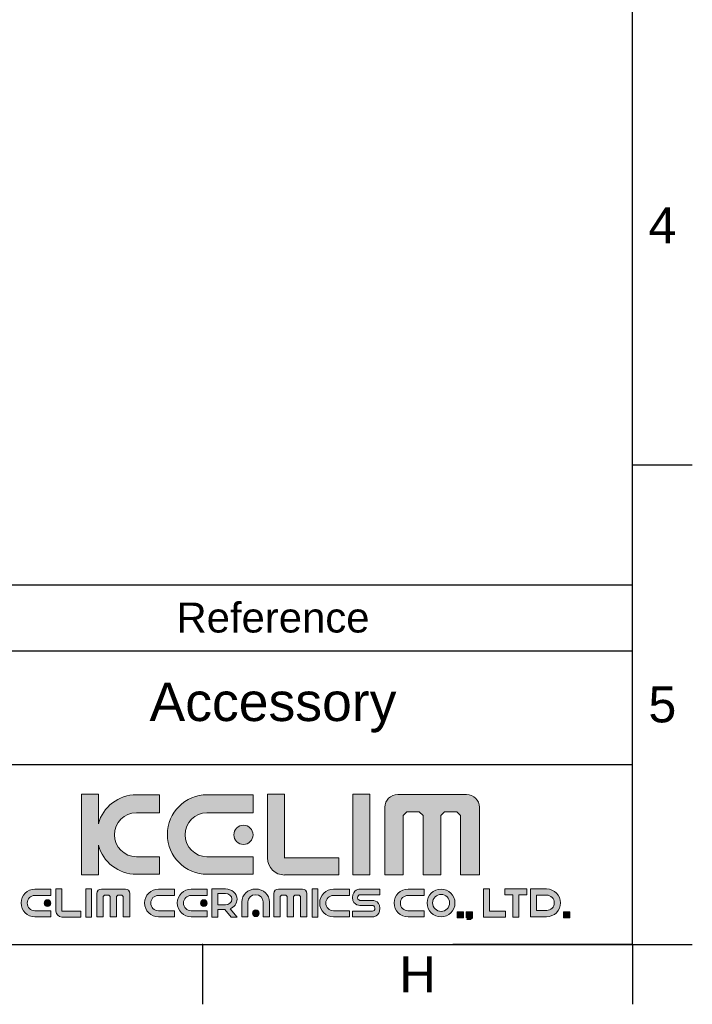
# Model space of a CAD drawing. Header units: millimetres. Extents: x 2448 to 4464, y 289 to 864.
# Tile 4 of 7: x 2689 to 2745, y 289 to 371. Entities that reach past the tile are written whole.
import ezdxf

# ---------------------------------------------------------------- set-up
doc = ezdxf.new("R2010")
doc.units = ezdxf.units.MM
doc.header["$LTSCALE"] = 0.1
doc.layers.add('FORM', color=7, linetype='Continuous')
doc.layers.add('TEXT', color=2, linetype='Continuous')
doc.styles.get("Standard").update_dxf_attribs({"font": 'arial_0.ttf'})

msp = doc.modelspace()

# ---------------------------------------------------------------- hatches: boundary and pattern name
at = {"layer": 'TEXT'}
h = msp.add_hatch(color=2, dxfattribs=at)
h.dxf.hatch_style = 2
edge = h.paths.add_edge_path()
edge.add_spline(control_points=[(2700.367, 301.5), (2700.367, 301.5), (2698.437, 301.5), (2698.437, 301.5), (2697.423, 301.5), (2696.606, 302.318), (2696.606, 303.329), (2696.606, 304.345), (2697.423, 305.162), (2698.437, 305.162), (2698.437, 305.162), (2700.367, 305.162), (2700.367, 305.162), (2700.367, 305.162), (2700.367, 306.676), (2700.367, 306.676), (2700.367, 306.676), (2698.46, 306.676), (2698.46, 306.676), (2696.933, 306.676), (2695.653, 305.653), (2695.262, 304.254), (2695.262, 304.254), (2695.262, 306.724), (2695.262, 306.724), (2695.262, 306.724), (2693.85, 306.724), (2693.85, 306.724), (2693.85, 306.724), (2693.85, 299.986), (2693.85, 299.986), (2693.85, 299.986), (2695.262, 299.986), (2695.262, 299.986), (2695.262, 299.986), (2695.262, 302.458), (2695.262, 302.458), (2695.653, 301.059), (2696.933, 300.033), (2698.46, 300.033), (2698.46, 300.033), (2700.367, 300.033), (2700.367, 300.033), (2700.367, 300.033), (2700.367, 301.5), (2700.367, 301.5)], knot_values=[0, 0, 0, 0, 1, 1, 1, 2, 2, 2, 3, 3, 3, 4, 4, 4, 5, 5, 5, 6, 6, 6, 7, 7, 7, 8, 8, 8, 9, 9, 9, 10, 10, 10, 11, 11, 11, 12, 12, 12, 13, 13, 13, 14, 14, 14, 15, 15, 15, 15], degree=3, periodic=0)
h = msp.add_hatch(color=256, dxfattribs=at)
h.dxf.hatch_style = 2
edge = h.paths.add_edge_path()
edge.add_spline(control_points=[(2704.349, 300.033), (2704.349, 300.033), (2708.189, 300.033), (2708.189, 300.033), (2708.189, 300.033), (2708.189, 301.5), (2708.189, 301.5), (2708.189, 301.5), (2704.325, 301.5), (2704.325, 301.5), (2703.312, 301.5), (2702.495, 302.318), (2702.495, 303.329), (2702.495, 304.345), (2703.312, 305.162), (2704.325, 305.162), (2704.325, 305.162), (2708.189, 305.162), (2708.189, 305.162), (2708.189, 305.162), (2708.189, 306.676), (2708.189, 306.676), (2708.189, 306.676), (2704.349, 306.676), (2704.349, 306.676), (2702.513, 306.676), (2701.028, 305.193), (2701.028, 303.355), (2701.028, 301.521), (2702.513, 300.033), (2704.349, 300.033)], knot_values=[0, 0, 0, 0, 1, 1, 1, 2, 2, 2, 3, 3, 3, 4, 4, 4, 5, 5, 5, 6, 6, 6, 7, 7, 7, 8, 8, 8, 9, 9, 9, 10, 10, 10, 10], degree=3, periodic=0)
h = msp.add_hatch(color=2, dxfattribs=at)
h.dxf.hatch_style = 2
edge = h.paths.add_edge_path()
edge.add_spline(control_points=[(2710.793, 299.981), (2710.793, 299.981), (2715.333, 299.981), (2715.333, 299.981), (2715.333, 299.981), (2715.333, 301.395), (2715.333, 301.395), (2715.333, 301.395), (2710.804, 301.395), (2710.804, 301.395), (2710.804, 301.395), (2710.798, 301.38), (2710.798, 301.38), (2710.798, 301.38), (2710.798, 306.724), (2710.798, 306.724), (2710.798, 306.724), (2709.384, 306.724), (2709.384, 306.724), (2709.384, 306.724), (2709.384, 301.395), (2709.384, 301.395), (2709.384, 301.395), (2709.379, 301.4), (2709.379, 301.4), (2709.379, 300.615), (2710.015, 299.975), (2710.804, 299.975), (2710.804, 299.975), (2710.793, 299.981), (2710.793, 299.981)], knot_values=[0, 0, 0, 0, 1, 1, 1, 2, 2, 2, 3, 3, 3, 4, 4, 4, 5, 5, 5, 6, 6, 6, 7, 7, 7, 8, 8, 8, 9, 9, 9, 10, 10, 10, 10], degree=3, periodic=0)
h = msp.add_hatch(color=2, dxfattribs=at)
h.dxf.hatch_style = 2
h.paths.add_polyline_path([(2717.923, 306.724), (2716.51, 306.724), (2716.51, 299.986), (2717.923, 299.986)])
h = msp.add_hatch(color=2, dxfattribs=at)
h.dxf.hatch_style = 2
edge = h.paths.add_edge_path()
edge.add_spline(control_points=[(2725.997, 306.692), (2725.997, 306.692), (2720.245, 306.692), (2720.245, 306.692), (2719.653, 306.692), (2719.174, 306.216), (2719.174, 305.629), (2719.174, 305.629), (2719.174, 299.996), (2719.174, 299.996), (2719.174, 299.996), (2720.702, 299.996), (2720.702, 299.996), (2720.702, 299.996), (2720.702, 304.931), (2720.702, 304.931), (2720.702, 304.931), (2721.02, 305.252), (2721.02, 305.252), (2721.02, 305.252), (2722.045, 305.252), (2722.045, 305.252), (2722.045, 305.252), (2722.364, 304.931), (2722.364, 304.931), (2722.364, 304.931), (2722.364, 299.996), (2722.364, 299.996), (2722.364, 299.996), (2723.841, 299.996), (2723.841, 299.996), (2723.841, 299.996), (2723.841, 304.931), (2723.841, 304.931), (2723.841, 304.931), (2724.164, 305.252), (2724.164, 305.252), (2724.164, 305.252), (2725.185, 305.252), (2725.185, 305.252), (2725.185, 305.252), (2725.502, 304.931), (2725.502, 304.931), (2725.502, 304.931), (2725.502, 299.996), (2725.502, 299.996), (2725.502, 299.996), (2727.068, 299.996), (2727.068, 299.996), (2727.068, 299.996), (2727.068, 305.629), (2727.068, 305.629), (2727.068, 306.216), (2726.587, 306.692), (2725.997, 306.692)], knot_values=[0, 0, 0, 0, 1, 1, 1, 2, 2, 2, 3, 3, 3, 4, 4, 4, 5, 5, 5, 6, 6, 6, 7, 7, 7, 8, 8, 8, 9, 9, 9, 10, 10, 10, 11, 11, 11, 12, 12, 12, 13, 13, 13, 14, 14, 14, 15, 15, 15, 16, 16, 16, 17, 17, 17, 18, 18, 18, 18], degree=3, periodic=0)
h = msp.add_hatch(color=2, dxfattribs=at)
h.dxf.hatch_style = 2
edge = h.paths.add_edge_path()
edge.add_spline(control_points=[(2706.571, 303.329), (2706.571, 302.889), (2706.927, 302.526), (2707.37, 302.526), (2707.812, 302.526), (2708.171, 302.889), (2708.171, 303.329), (2708.171, 303.774), (2707.812, 304.13), (2707.37, 304.13), (2706.927, 304.13), (2706.571, 303.774), (2706.571, 303.329)], knot_values=[0, 0, 0, 0, 1, 1, 1, 2, 2, 2, 3, 3, 3, 4, 4, 4, 4], degree=3, periodic=0)
h = msp.add_hatch(color=2, dxfattribs=at)
h.dxf.hatch_style = 2
edge = h.paths.add_edge_path()
edge.add_spline(control_points=[(2688.81, 297.645), (2688.81, 297.005), (2689.328, 296.486), (2689.969, 296.486), (2689.969, 296.486), (2691.308, 296.486), (2691.308, 296.486), (2691.308, 296.486), (2691.308, 296.997), (2691.308, 296.997), (2691.308, 296.997), (2689.96, 296.997), (2689.96, 296.997), (2689.607, 296.997), (2689.322, 297.283), (2689.322, 297.635), (2689.322, 297.99), (2689.607, 298.274), (2689.96, 298.274), (2689.96, 298.274), (2691.308, 298.274), (2691.308, 298.274), (2691.308, 298.274), (2691.308, 298.803), (2691.308, 298.803), (2691.308, 298.803), (2689.969, 298.803), (2689.969, 298.803), (2689.328, 298.803), (2688.81, 298.285), (2688.81, 297.645)], knot_values=[0, 0, 0, 0, 1, 1, 1, 2, 2, 2, 3, 3, 3, 4, 4, 4, 5, 5, 5, 6, 6, 6, 7, 7, 7, 8, 8, 8, 9, 9, 9, 10, 10, 10, 10], degree=3, periodic=0)
h = msp.add_hatch(color=2, dxfattribs=at)
h.dxf.hatch_style = 2
edge = h.paths.add_edge_path()
edge.add_spline(control_points=[(2692.218, 296.956), (2692.218, 296.956), (2692.218, 298.819), (2692.218, 298.819), (2692.218, 298.819), (2691.725, 298.819), (2691.725, 298.819), (2691.725, 298.819), (2691.725, 296.961), (2691.725, 296.961), (2691.725, 296.961), (2691.723, 296.963), (2691.723, 296.963), (2691.723, 296.688), (2691.945, 296.466), (2692.22, 296.466), (2692.22, 296.466), (2692.216, 296.468), (2692.216, 296.468), (2692.216, 296.468), (2693.799, 296.468), (2693.799, 296.468), (2693.799, 296.468), (2693.799, 296.961), (2693.799, 296.961), (2693.799, 296.961), (2692.22, 296.961), (2692.22, 296.961), (2692.22, 296.961), (2692.218, 296.956), (2692.218, 296.956)], knot_values=[0, 0, 0, 0, 1, 1, 1, 2, 2, 2, 3, 3, 3, 4, 4, 4, 5, 5, 5, 6, 6, 6, 7, 7, 7, 8, 8, 8, 9, 9, 9, 10, 10, 10, 10], degree=3, periodic=0)
h = msp.add_hatch(color=2, dxfattribs=at)
h.dxf.hatch_style = 2
h.paths.add_polyline_path([(2694.21, 296.469), (2694.703, 296.469), (2694.703, 298.819), (2694.21, 298.819)])
h = msp.add_hatch(color=2, dxfattribs=at)
h.dxf.hatch_style = 2
edge = h.paths.add_edge_path()
edge.add_spline(control_points=[(2697.519, 298.808), (2697.519, 298.808), (2695.512, 298.808), (2695.512, 298.808), (2695.306, 298.808), (2695.139, 298.642), (2695.139, 298.438), (2695.139, 298.438), (2695.139, 296.473), (2695.139, 296.473), (2695.139, 296.473), (2695.672, 296.473), (2695.672, 296.473), (2695.672, 296.473), (2695.672, 298.194), (2695.672, 298.194), (2695.672, 298.194), (2695.783, 298.306), (2695.783, 298.306), (2695.783, 298.306), (2696.141, 298.306), (2696.141, 298.306), (2696.141, 298.306), (2696.252, 298.194), (2696.252, 298.194), (2696.252, 298.194), (2696.252, 296.473), (2696.252, 296.473), (2696.252, 296.473), (2696.767, 296.473), (2696.767, 296.473), (2696.767, 296.473), (2696.767, 298.194), (2696.767, 298.194), (2696.767, 298.194), (2696.88, 298.306), (2696.88, 298.306), (2696.88, 298.306), (2697.235, 298.306), (2697.235, 298.306), (2697.235, 298.306), (2697.346, 298.194), (2697.346, 298.194), (2697.346, 298.194), (2697.346, 296.473), (2697.346, 296.473), (2697.346, 296.473), (2697.893, 296.473), (2697.893, 296.473), (2697.893, 296.473), (2697.893, 298.438), (2697.893, 298.438), (2697.893, 298.642), (2697.724, 298.808), (2697.519, 298.808)], knot_values=[0, 0, 0, 0, 1, 1, 1, 2, 2, 2, 3, 3, 3, 4, 4, 4, 5, 5, 5, 6, 6, 6, 7, 7, 7, 8, 8, 8, 9, 9, 9, 10, 10, 10, 11, 11, 11, 12, 12, 12, 13, 13, 13, 14, 14, 14, 15, 15, 15, 16, 16, 16, 17, 17, 17, 18, 18, 18, 18], degree=3, periodic=0)
h = msp.add_hatch(color=2, dxfattribs=at)
h.dxf.hatch_style = 2
edge = h.paths.add_edge_path()
edge.add_spline(control_points=[(2699.124, 297.645), (2699.124, 297.005), (2699.642, 296.486), (2700.282, 296.486), (2700.282, 296.486), (2701.622, 296.486), (2701.622, 296.486), (2701.622, 296.486), (2701.622, 296.997), (2701.622, 296.997), (2701.622, 296.997), (2700.274, 296.997), (2700.274, 296.997), (2699.921, 296.997), (2699.635, 297.283), (2699.635, 297.635), (2699.635, 297.99), (2699.921, 298.274), (2700.274, 298.274), (2700.274, 298.274), (2701.622, 298.274), (2701.622, 298.274), (2701.622, 298.274), (2701.622, 298.803), (2701.622, 298.803), (2701.622, 298.803), (2700.282, 298.803), (2700.282, 298.803), (2699.642, 298.803), (2699.124, 298.285), (2699.124, 297.645)], knot_values=[0, 0, 0, 0, 1, 1, 1, 2, 2, 2, 3, 3, 3, 4, 4, 4, 5, 5, 5, 6, 6, 6, 7, 7, 7, 8, 8, 8, 9, 9, 9, 10, 10, 10, 10], degree=3, periodic=0)
h = msp.add_hatch(color=2, dxfattribs=at)
h.dxf.hatch_style = 2
edge = h.paths.add_edge_path()
edge.add_spline(control_points=[(2701.853, 297.645), (2701.853, 297.005), (2702.37, 296.486), (2703.011, 296.486), (2703.011, 296.486), (2704.35, 296.486), (2704.35, 296.486), (2704.35, 296.486), (2704.35, 296.997), (2704.35, 296.997), (2704.35, 296.997), (2703.002, 296.997), (2703.002, 296.997), (2702.649, 296.997), (2702.364, 297.283), (2702.364, 297.635), (2702.364, 297.99), (2702.649, 298.274), (2703.002, 298.274), (2703.002, 298.274), (2704.35, 298.274), (2704.35, 298.274), (2704.35, 298.274), (2704.35, 298.803), (2704.35, 298.803), (2704.35, 298.803), (2703.011, 298.803), (2703.011, 298.803), (2702.37, 298.803), (2701.853, 298.285), (2701.853, 297.645)], knot_values=[0, 0, 0, 0, 1, 1, 1, 2, 2, 2, 3, 3, 3, 4, 4, 4, 5, 5, 5, 6, 6, 6, 7, 7, 7, 8, 8, 8, 9, 9, 9, 10, 10, 10, 10], degree=3, periodic=0)
h = msp.add_hatch(color=2, dxfattribs=at)
h.dxf.hatch_style = 2
edge = h.paths.add_edge_path()
edge.add_spline(control_points=[(2706.839, 297.953), (2706.839, 298.431), (2706.401, 298.819), (2705.86, 298.819), (2705.86, 298.819), (2705.221, 298.819), (2705.221, 298.819), (2705.221, 298.819), (2704.728, 298.819), (2704.728, 298.819), (2704.728, 298.819), (2704.728, 298.437), (2704.728, 298.437), (2704.728, 298.437), (2704.728, 297.482), (2704.728, 297.482), (2704.728, 297.482), (2704.728, 297.088), (2704.728, 297.088), (2704.728, 297.088), (2704.728, 296.469), (2704.728, 296.469), (2704.728, 296.469), (2705.221, 296.469), (2705.221, 296.469), (2705.221, 296.469), (2705.221, 297.088), (2705.221, 297.088), (2705.221, 297.088), (2705.821, 297.088), (2705.821, 297.088), (2705.821, 297.088), (2706.345, 296.469), (2706.345, 296.469), (2706.345, 296.469), (2706.838, 296.469), (2706.838, 296.469), (2706.838, 296.469), (2706.252, 297.16), (2706.252, 297.16), (2706.598, 297.293), (2706.839, 297.598), (2706.839, 297.953)], knot_values=[0, 0, 0, 0, 1, 1, 1, 2, 2, 2, 3, 3, 3, 4, 4, 4, 5, 5, 5, 6, 6, 6, 7, 7, 7, 8, 8, 8, 9, 9, 9, 10, 10, 10, 11, 11, 11, 12, 12, 12, 13, 13, 13, 14, 14, 14, 14], degree=3, periodic=0)
edge = h.paths.add_edge_path()
edge.add_spline(control_points=[(2705.868, 297.482), (2705.868, 297.482), (2705.221, 297.482), (2705.221, 297.482), (2705.221, 297.482), (2705.221, 298.437), (2705.221, 298.437), (2705.221, 298.437), (2705.868, 298.437), (2705.868, 298.437), (2706.166, 298.437), (2706.407, 298.223), (2706.407, 297.96), (2706.407, 297.696), (2706.166, 297.482), (2705.868, 297.482)], knot_values=[0, 0, 0, 0, 1, 1, 1, 2, 2, 2, 3, 3, 3, 4, 4, 4, 5, 5, 5, 5], degree=3, periodic=0)
h = msp.add_hatch(color=2, dxfattribs=at)
h.dxf.hatch_style = 2
edge = h.paths.add_edge_path()
edge.add_spline(control_points=[(2708.394, 298.803), (2707.755, 298.803), (2707.236, 298.323), (2707.236, 297.728), (2707.236, 297.728), (2707.236, 296.486), (2707.236, 296.486), (2707.236, 296.486), (2707.747, 296.486), (2707.747, 296.486), (2707.747, 296.486), (2707.747, 297.736), (2707.747, 297.736), (2707.747, 298.063), (2708.032, 298.328), (2708.385, 298.328), (2708.74, 298.328), (2709.025, 298.064), (2709.025, 297.736), (2709.025, 297.736), (2709.025, 296.486), (2709.025, 296.486), (2709.025, 296.486), (2709.553, 296.486), (2709.553, 296.486), (2709.553, 296.486), (2709.553, 297.728), (2709.553, 297.728), (2709.553, 298.323), (2709.036, 298.803), (2708.394, 298.803)], knot_values=[0, 0, 0, 0, 1, 1, 1, 2, 2, 2, 3, 3, 3, 4, 4, 4, 5, 5, 5, 6, 6, 6, 7, 7, 7, 8, 8, 8, 9, 9, 9, 10, 10, 10, 10], degree=3, periodic=0)
h = msp.add_hatch(color=2, dxfattribs=at)
h.dxf.hatch_style = 2
edge = h.paths.add_edge_path()
edge.add_spline(control_points=[(2712.293, 298.808), (2712.293, 298.808), (2710.287, 298.808), (2710.287, 298.808), (2710.081, 298.808), (2709.914, 298.642), (2709.914, 298.438), (2709.914, 298.438), (2709.914, 296.473), (2709.914, 296.473), (2709.914, 296.473), (2710.447, 296.473), (2710.447, 296.473), (2710.447, 296.473), (2710.447, 298.194), (2710.447, 298.194), (2710.447, 298.194), (2710.558, 298.306), (2710.558, 298.306), (2710.558, 298.306), (2710.915, 298.306), (2710.915, 298.306), (2710.915, 298.306), (2711.026, 298.194), (2711.026, 298.194), (2711.026, 298.194), (2711.026, 296.473), (2711.026, 296.473), (2711.026, 296.473), (2711.542, 296.473), (2711.542, 296.473), (2711.542, 296.473), (2711.542, 298.194), (2711.542, 298.194), (2711.542, 298.194), (2711.654, 298.306), (2711.654, 298.306), (2711.654, 298.306), (2712.01, 298.306), (2712.01, 298.306), (2712.01, 298.306), (2712.121, 298.194), (2712.121, 298.194), (2712.121, 298.194), (2712.121, 296.473), (2712.121, 296.473), (2712.121, 296.473), (2712.667, 296.473), (2712.667, 296.473), (2712.667, 296.473), (2712.667, 298.438), (2712.667, 298.438), (2712.667, 298.642), (2712.499, 298.808), (2712.293, 298.808)], knot_values=[0, 0, 0, 0, 1, 1, 1, 2, 2, 2, 3, 3, 3, 4, 4, 4, 5, 5, 5, 6, 6, 6, 7, 7, 7, 8, 8, 8, 9, 9, 9, 10, 10, 10, 11, 11, 11, 12, 12, 12, 13, 13, 13, 14, 14, 14, 15, 15, 15, 16, 16, 16, 17, 17, 17, 18, 18, 18, 18], degree=3, periodic=0)
h = msp.add_hatch(color=2, dxfattribs=at)
h.dxf.hatch_style = 2
h.paths.add_polyline_path([(2713.098, 296.469), (2713.591, 296.469), (2713.591, 298.819), (2713.098, 298.819)])
h = msp.add_hatch(color=2, dxfattribs=at)
h.dxf.hatch_style = 2
edge = h.paths.add_edge_path()
edge.add_spline(control_points=[(2713.735, 297.645), (2713.735, 297.005), (2714.253, 296.486), (2714.893, 296.486), (2714.893, 296.486), (2716.233, 296.486), (2716.233, 296.486), (2716.233, 296.486), (2716.233, 296.997), (2716.233, 296.997), (2716.233, 296.997), (2714.885, 296.997), (2714.885, 296.997), (2714.532, 296.997), (2714.246, 297.283), (2714.246, 297.635), (2714.246, 297.99), (2714.532, 298.274), (2714.885, 298.274), (2714.885, 298.274), (2716.233, 298.274), (2716.233, 298.274), (2716.233, 298.274), (2716.233, 298.803), (2716.233, 298.803), (2716.233, 298.803), (2714.893, 298.803), (2714.893, 298.803), (2714.253, 298.803), (2713.735, 298.285), (2713.735, 297.645)], knot_values=[0, 0, 0, 0, 1, 1, 1, 2, 2, 2, 3, 3, 3, 4, 4, 4, 5, 5, 5, 6, 6, 6, 7, 7, 7, 8, 8, 8, 9, 9, 9, 10, 10, 10, 10], degree=3, periodic=0)
h = msp.add_hatch(color=2, dxfattribs=at)
h.dxf.hatch_style = 2
edge = h.paths.add_edge_path()
edge.add_spline(control_points=[(2716.481, 298.087), (2716.481, 297.369), (2717.211, 297.43), (2717.211, 297.43), (2717.211, 297.43), (2717.229, 297.43), (2717.229, 297.43), (2717.229, 297.43), (2718.015, 297.43), (2718.015, 297.43), (2718.015, 297.43), (2718.156, 297.43), (2718.156, 297.43), (2718.156, 297.43), (2718.347, 297.4), (2718.347, 297.216), (2718.347, 297.031), (2718.223, 296.961), (2718.156, 296.961), (2718.156, 296.961), (2716.481, 296.961), (2716.481, 296.961), (2716.481, 296.961), (2716.481, 296.487), (2716.481, 296.487), (2716.481, 296.487), (2718.145, 296.487), (2718.145, 296.487), (2718.145, 296.487), (2718.764, 296.486), (2718.764, 297.203), (2718.764, 297.921), (2718.034, 297.859), (2718.034, 297.859), (2718.034, 297.859), (2718.015, 297.859), (2718.015, 297.859), (2718.015, 297.859), (2717.229, 297.859), (2717.229, 297.859), (2717.229, 297.859), (2717.087, 297.859), (2717.087, 297.859), (2717.087, 297.859), (2716.897, 297.89), (2716.897, 298.074), (2716.897, 298.258), (2717.021, 298.328), (2717.088, 298.328), (2717.088, 298.328), (2718.764, 298.328), (2718.764, 298.328), (2718.764, 298.328), (2718.764, 298.803), (2718.764, 298.803), (2718.764, 298.803), (2717.099, 298.803), (2717.099, 298.803), (2717.099, 298.803), (2716.481, 298.804), (2716.481, 298.087)], knot_values=[0, 0, 0, 0, 1, 1, 1, 2, 2, 2, 3, 3, 3, 4, 4, 4, 5, 5, 5, 6, 6, 6, 7, 7, 7, 8, 8, 8, 9, 9, 9, 10, 10, 10, 11, 11, 11, 12, 12, 12, 13, 13, 13, 14, 14, 14, 15, 15, 15, 16, 16, 16, 17, 17, 17, 18, 18, 18, 19, 19, 19, 20, 20, 20, 20], degree=3, periodic=0)
h = msp.add_hatch(color=2, dxfattribs=at)
h.dxf.hatch_style = 2
edge = h.paths.add_edge_path()
edge.add_spline(control_points=[(2719.956, 297.645), (2719.956, 297.005), (2720.473, 296.486), (2721.114, 296.486), (2721.114, 296.486), (2722.453, 296.486), (2722.453, 296.486), (2722.453, 296.486), (2722.453, 296.997), (2722.453, 296.997), (2722.453, 296.997), (2721.106, 296.997), (2721.106, 296.997), (2720.752, 296.997), (2720.467, 297.283), (2720.467, 297.635), (2720.467, 297.99), (2720.752, 298.274), (2721.106, 298.274), (2721.106, 298.274), (2722.453, 298.274), (2722.453, 298.274), (2722.453, 298.274), (2722.453, 298.803), (2722.453, 298.803), (2722.453, 298.803), (2721.114, 298.803), (2721.114, 298.803), (2720.473, 298.803), (2719.956, 298.285), (2719.956, 297.645)], knot_values=[0, 0, 0, 0, 1, 1, 1, 2, 2, 2, 3, 3, 3, 4, 4, 4, 5, 5, 5, 6, 6, 6, 7, 7, 7, 8, 8, 8, 9, 9, 9, 10, 10, 10, 10], degree=3, periodic=0)
h = msp.add_hatch(color=2, dxfattribs=at)
h.dxf.hatch_style = 2
edge = h.paths.add_edge_path()
edge.add_spline(control_points=[(2723.868, 298.803), (2723.228, 298.803), (2722.709, 298.285), (2722.709, 297.645), (2722.709, 297.005), (2723.228, 296.487), (2723.868, 296.487), (2724.507, 296.487), (2725.026, 297.005), (2725.026, 297.645), (2725.026, 298.285), (2724.507, 298.803), (2723.868, 298.803)], knot_values=[0, 0, 0, 0, 1, 1, 1, 2, 2, 2, 3, 3, 3, 4, 4, 4, 4], degree=3, periodic=0)
edge = h.paths.add_edge_path()
edge.add_spline(control_points=[(2723.868, 296.937), (2723.477, 296.937), (2723.16, 297.254), (2723.16, 297.645), (2723.16, 298.036), (2723.477, 298.353), (2723.868, 298.353), (2724.259, 298.353), (2724.575, 298.036), (2724.575, 297.645), (2724.575, 297.254), (2724.259, 296.937), (2723.868, 296.937)], knot_values=[0, 0, 0, 0, 1, 1, 1, 2, 2, 2, 3, 3, 3, 4, 4, 4, 4], degree=3, periodic=0)
h = msp.add_hatch(color=2, dxfattribs=at)
h.dxf.hatch_style = 2
h.paths.add_polyline_path([(2727.915, 298.819), (2727.422, 298.819), (2727.422, 296.962), (2727.422, 296.469), (2727.915, 296.469), (2729.24, 296.469), (2729.24, 296.962), (2727.915, 296.962)])
h = msp.add_hatch(color=2, dxfattribs=at)
h.dxf.hatch_style = 2
h.paths.add_polyline_path([(2729.861, 298.819), (2729.199, 298.819), (2729.199, 298.326), (2729.861, 298.326), (2729.861, 296.469), (2730.354, 296.469), (2730.354, 298.326), (2731.017, 298.326), (2731.017, 298.819), (2730.354, 298.819)])
h = msp.add_hatch(color=2, dxfattribs=at)
h.dxf.hatch_style = 2
edge = h.paths.add_edge_path()
edge.add_spline(control_points=[(2732.673, 298.811), (2732.673, 298.811), (2731.333, 298.811), (2731.333, 298.811), (2731.333, 298.811), (2731.333, 296.494), (2731.333, 296.494), (2731.333, 296.494), (2732.673, 296.494), (2732.673, 296.494), (2733.313, 296.494), (2733.831, 297.012), (2733.831, 297.653), (2733.831, 298.292), (2733.313, 298.811), (2732.673, 298.811)], knot_values=[0, 0, 0, 0, 1, 1, 1, 2, 2, 2, 3, 3, 3, 4, 4, 4, 5, 5, 5, 5], degree=3, periodic=0)
edge = h.paths.add_edge_path()
edge.add_spline(control_points=[(2732.681, 297.023), (2732.681, 297.023), (2731.826, 297.023), (2731.826, 297.023), (2731.826, 297.023), (2731.826, 298.299), (2731.826, 298.299), (2731.826, 298.299), (2732.681, 298.299), (2732.681, 298.299), (2733.034, 298.299), (2733.319, 298.014), (2733.319, 297.661), (2733.319, 297.307), (2733.034, 297.023), (2732.681, 297.023)], knot_values=[0, 0, 0, 0, 1, 1, 1, 2, 2, 2, 3, 3, 3, 4, 4, 4, 5, 5, 5, 5], degree=3, periodic=0)
h = msp.add_hatch(color=2, dxfattribs=at)
h.dxf.hatch_style = 2
edge = h.paths.add_edge_path()
edge.add_spline(control_points=[(2690.744, 297.635), (2690.744, 297.481), (2690.868, 297.355), (2691.022, 297.355), (2691.177, 297.355), (2691.302, 297.481), (2691.302, 297.635), (2691.302, 297.79), (2691.177, 297.915), (2691.022, 297.915), (2690.868, 297.915), (2690.744, 297.79), (2690.744, 297.635)], knot_values=[0, 0, 0, 0, 1, 1, 1, 2, 2, 2, 3, 3, 3, 4, 4, 4, 4], degree=3, periodic=0)
h = msp.add_hatch(color=2, dxfattribs=at)
h.dxf.hatch_style = 2
edge = h.paths.add_edge_path()
edge.add_spline(control_points=[(2703.786, 297.635), (2703.786, 297.481), (2703.91, 297.355), (2704.064, 297.355), (2704.218, 297.355), (2704.343, 297.481), (2704.343, 297.635), (2704.343, 297.79), (2704.218, 297.915), (2704.064, 297.915), (2703.91, 297.915), (2703.786, 297.79), (2703.786, 297.635)], knot_values=[0, 0, 0, 0, 1, 1, 1, 2, 2, 2, 3, 3, 3, 4, 4, 4, 4], degree=3, periodic=0)
h = msp.add_hatch(color=2, dxfattribs=at)
h.dxf.hatch_style = 2
edge = h.paths.add_edge_path()
edge.add_spline(control_points=[(2708.402, 297.062), (2708.248, 297.062), (2708.124, 296.937), (2708.124, 296.782), (2708.124, 296.629), (2708.248, 296.503), (2708.402, 296.503), (2708.557, 296.503), (2708.682, 296.629), (2708.682, 296.782), (2708.682, 296.937), (2708.557, 297.062), (2708.402, 297.062)], knot_values=[0, 0, 0, 0, 1, 1, 1, 2, 2, 2, 3, 3, 3, 4, 4, 4, 4], degree=3, periodic=0)
h = msp.add_hatch(color=2, dxfattribs=at)
h.dxf.hatch_style = 2
h.paths.add_polyline_path([(2725.218, 296.396), (2725.73, 296.396), (2725.73, 296.908), (2725.218, 296.908)])
h = msp.add_hatch(color=2, dxfattribs=at)
h.dxf.hatch_style = 2
h.paths.add_polyline_path([(2725.965, 296.396), (2726.169, 296.396), (2726.026, 296.273), (2726.333, 296.273), (2726.477, 296.396), (2726.477, 296.908), (2725.965, 296.908)])
h = msp.add_hatch(color=2, dxfattribs=at)
h.dxf.hatch_style = 2
h.paths.add_polyline_path([(2734.099, 296.396), (2734.611, 296.396), (2734.611, 296.908), (2734.099, 296.908)])

# ---------------------------------------------------------------- linework, layer by layer
at = {"layer": 'FORM'}
for p, q in [((2739.837, 294.188), (2739.837, 494.188)), ((2739.837, 334.188), (2744.837, 334.188)), ((2632.837, 324.188), (2739.837, 324.188)), ((2679.837, 318.688), (2739.837, 318.688)), ((2539.843, 309.188), (2739.837, 309.188)), ((2452.837, 294.188), (2739.837, 294.188)), ((2703.962, 294.188), (2703.962, 289.188)), ((2739.837, 294.188), (2724.837, 294.188)), ((2739.837, 294.188), (2739.837, 289.188)), ((2739.837, 294.188), (2744.837, 294.188))]:
    msp.add_line(p, q, dxfattribs=at)
msp.add_point((2703.962, 294.188), dxfattribs=at)
at = {"layer": 'TEXT', "lineweight": 0}
for points in [[(2717.923, 306.724), (2716.51, 306.724), (2716.51, 299.986), (2717.923, 299.986), (2717.923, 306.724)], [(2694.21, 296.469), (2694.703, 296.469), (2694.703, 298.819), (2694.21, 298.819), (2694.21, 296.469)], [(2713.098, 296.469), (2713.591, 296.469), (2713.591, 298.819), (2713.098, 298.819), (2713.098, 296.469)], [(2727.915, 298.819), (2727.422, 298.819), (2727.422, 296.962), (2727.422, 296.469), (2727.915, 296.469), (2729.24, 296.469), (2729.24, 296.962), (2727.915, 296.962), (2727.915, 298.819)], [(2729.861, 298.819), (2729.199, 298.819), (2729.199, 298.326), (2729.861, 298.326), (2729.861, 296.469), (2730.354, 296.469), (2730.354, 298.326), (2731.017, 298.326), (2731.017, 298.819), (2730.354, 298.819), (2729.861, 298.819)], [(2725.218, 296.396), (2725.73, 296.396), (2725.73, 296.908), (2725.218, 296.908), (2725.218, 296.396)], [(2725.965, 296.396), (2726.169, 296.396), (2726.026, 296.273), (2726.333, 296.273), (2726.477, 296.396), (2726.477, 296.908), (2725.965, 296.908), (2725.965, 296.396)], [(2734.099, 296.396), (2734.611, 296.396), (2734.611, 296.908), (2734.099, 296.908), (2734.099, 296.396)]]:
    msp.add_lwpolyline(points, dxfattribs=at)
for points, knots in [([(2700.367, 301.5), (2700.367, 301.5), (2698.437, 301.5), (2698.437, 301.5), (2697.423, 301.5), (2696.606, 302.318), (2696.606, 303.329), (2696.606, 304.345), (2697.423, 305.162), (2698.437, 305.162), (2698.437, 305.162), (2700.367, 305.162), (2700.367, 305.162), (2700.367, 305.162), (2700.367, 306.676), (2700.367, 306.676), (2700.367, 306.676), (2698.46, 306.676), (2698.46, 306.676), (2696.933, 306.676), (2695.653, 305.653), (2695.262, 304.254), (2695.262, 304.254), (2695.262, 306.724), (2695.262, 306.724), (2695.262, 306.724), (2693.85, 306.724), (2693.85, 306.724), (2693.85, 306.724), (2693.85, 299.986), (2693.85, 299.986), (2693.85, 299.986), (2695.262, 299.986), (2695.262, 299.986), (2695.262, 299.986), (2695.262, 302.458), (2695.262, 302.458), (2695.653, 301.059), (2696.933, 300.033), (2698.46, 300.033), (2698.46, 300.033), (2700.367, 300.033), (2700.367, 300.033), (2700.367, 300.033), (2700.367, 301.5), (2700.367, 301.5)], [0, 0, 0, 0, 1, 1, 1, 2, 2, 2, 3, 3, 3, 4, 4, 4, 5, 5, 5, 6, 6, 6, 7, 7, 7, 8, 8, 8, 9, 9, 9, 10, 10, 10, 11, 11, 11, 12, 12, 12, 13, 13, 13, 14, 14, 14, 15, 15, 15, 15]), ([(2704.349, 300.033), (2704.349, 300.033), (2708.189, 300.033), (2708.189, 300.033), (2708.189, 300.033), (2708.189, 301.5), (2708.189, 301.5), (2708.189, 301.5), (2704.325, 301.5), (2704.325, 301.5), (2703.312, 301.5), (2702.495, 302.318), (2702.495, 303.329), (2702.495, 304.345), (2703.312, 305.162), (2704.325, 305.162), (2704.325, 305.162), (2708.189, 305.162), (2708.189, 305.162), (2708.189, 305.162), (2708.189, 306.676), (2708.189, 306.676), (2708.189, 306.676), (2704.349, 306.676), (2704.349, 306.676), (2702.513, 306.676), (2701.028, 305.193), (2701.028, 303.355), (2701.028, 301.521), (2702.513, 300.033), (2704.349, 300.033)], [0, 0, 0, 0, 1, 1, 1, 2, 2, 2, 3, 3, 3, 4, 4, 4, 5, 5, 5, 6, 6, 6, 7, 7, 7, 8, 8, 8, 9, 9, 9, 10, 10, 10, 10]), ([(2710.793, 299.981), (2710.793, 299.981), (2715.333, 299.981), (2715.333, 299.981), (2715.333, 299.981), (2715.333, 301.395), (2715.333, 301.395), (2715.333, 301.395), (2710.804, 301.395), (2710.804, 301.395), (2710.804, 301.395), (2710.798, 301.38), (2710.798, 301.38), (2710.798, 301.38), (2710.798, 306.724), (2710.798, 306.724), (2710.798, 306.724), (2709.384, 306.724), (2709.384, 306.724), (2709.384, 306.724), (2709.384, 301.395), (2709.384, 301.395), (2709.384, 301.395), (2709.379, 301.4), (2709.379, 301.4), (2709.379, 300.615), (2710.015, 299.975), (2710.804, 299.975), (2710.804, 299.975), (2710.793, 299.981), (2710.793, 299.981)], [0, 0, 0, 0, 1, 1, 1, 2, 2, 2, 3, 3, 3, 4, 4, 4, 5, 5, 5, 6, 6, 6, 7, 7, 7, 8, 8, 8, 9, 9, 9, 10, 10, 10, 10]), ([(2725.997, 306.692), (2725.997, 306.692), (2720.245, 306.692), (2720.245, 306.692), (2719.653, 306.692), (2719.174, 306.216), (2719.174, 305.629), (2719.174, 305.629), (2719.174, 299.996), (2719.174, 299.996), (2719.174, 299.996), (2720.702, 299.996), (2720.702, 299.996), (2720.702, 299.996), (2720.702, 304.931), (2720.702, 304.931), (2720.702, 304.931), (2721.02, 305.252), (2721.02, 305.252), (2721.02, 305.252), (2722.045, 305.252), (2722.045, 305.252), (2722.045, 305.252), (2722.364, 304.931), (2722.364, 304.931), (2722.364, 304.931), (2722.364, 299.996), (2722.364, 299.996), (2722.364, 299.996), (2723.841, 299.996), (2723.841, 299.996), (2723.841, 299.996), (2723.841, 304.931), (2723.841, 304.931), (2723.841, 304.931), (2724.164, 305.252), (2724.164, 305.252), (2724.164, 305.252), (2725.185, 305.252), (2725.185, 305.252), (2725.185, 305.252), (2725.502, 304.931), (2725.502, 304.931), (2725.502, 304.931), (2725.502, 299.996), (2725.502, 299.996), (2725.502, 299.996), (2727.068, 299.996), (2727.068, 299.996), (2727.068, 299.996), (2727.068, 305.629), (2727.068, 305.629), (2727.068, 306.216), (2726.587, 306.692), (2725.997, 306.692)], [0, 0, 0, 0, 1, 1, 1, 2, 2, 2, 3, 3, 3, 4, 4, 4, 5, 5, 5, 6, 6, 6, 7, 7, 7, 8, 8, 8, 9, 9, 9, 10, 10, 10, 11, 11, 11, 12, 12, 12, 13, 13, 13, 14, 14, 14, 15, 15, 15, 16, 16, 16, 17, 17, 17, 18, 18, 18, 18]), ([(2706.571, 303.329), (2706.571, 302.889), (2706.927, 302.526), (2707.37, 302.526), (2707.812, 302.526), (2708.171, 302.889), (2708.171, 303.329), (2708.171, 303.774), (2707.812, 304.13), (2707.37, 304.13), (2706.927, 304.13), (2706.571, 303.774), (2706.571, 303.329)], [0, 0, 0, 0, 1, 1, 1, 2, 2, 2, 3, 3, 3, 4, 4, 4, 4]), ([(2688.81, 297.645), (2688.81, 297.005), (2689.328, 296.486), (2689.969, 296.486), (2689.969, 296.486), (2691.308, 296.486), (2691.308, 296.486), (2691.308, 296.486), (2691.308, 296.997), (2691.308, 296.997), (2691.308, 296.997), (2689.96, 296.997), (2689.96, 296.997), (2689.607, 296.997), (2689.322, 297.283), (2689.322, 297.635), (2689.322, 297.99), (2689.607, 298.274), (2689.96, 298.274), (2689.96, 298.274), (2691.308, 298.274), (2691.308, 298.274), (2691.308, 298.274), (2691.308, 298.803), (2691.308, 298.803), (2691.308, 298.803), (2689.969, 298.803), (2689.969, 298.803), (2689.328, 298.803), (2688.81, 298.285), (2688.81, 297.645)], [0, 0, 0, 0, 1, 1, 1, 2, 2, 2, 3, 3, 3, 4, 4, 4, 5, 5, 5, 6, 6, 6, 7, 7, 7, 8, 8, 8, 9, 9, 9, 10, 10, 10, 10]), ([(2692.218, 296.956), (2692.218, 296.956), (2692.218, 298.819), (2692.218, 298.819), (2692.218, 298.819), (2691.725, 298.819), (2691.725, 298.819), (2691.725, 298.819), (2691.725, 296.961), (2691.725, 296.961), (2691.725, 296.961), (2691.723, 296.963), (2691.723, 296.963), (2691.723, 296.688), (2691.945, 296.466), (2692.22, 296.466), (2692.22, 296.466), (2692.216, 296.468), (2692.216, 296.468), (2692.216, 296.468), (2693.799, 296.468), (2693.799, 296.468), (2693.799, 296.468), (2693.799, 296.961), (2693.799, 296.961), (2693.799, 296.961), (2692.22, 296.961), (2692.22, 296.961), (2692.22, 296.961), (2692.218, 296.956), (2692.218, 296.956)], [0, 0, 0, 0, 1, 1, 1, 2, 2, 2, 3, 3, 3, 4, 4, 4, 5, 5, 5, 6, 6, 6, 7, 7, 7, 8, 8, 8, 9, 9, 9, 10, 10, 10, 10]), ([(2697.519, 298.808), (2697.519, 298.808), (2695.512, 298.808), (2695.512, 298.808), (2695.306, 298.808), (2695.139, 298.642), (2695.139, 298.438), (2695.139, 298.438), (2695.139, 296.473), (2695.139, 296.473), (2695.139, 296.473), (2695.672, 296.473), (2695.672, 296.473), (2695.672, 296.473), (2695.672, 298.194), (2695.672, 298.194), (2695.672, 298.194), (2695.783, 298.306), (2695.783, 298.306), (2695.783, 298.306), (2696.141, 298.306), (2696.141, 298.306), (2696.141, 298.306), (2696.252, 298.194), (2696.252, 298.194), (2696.252, 298.194), (2696.252, 296.473), (2696.252, 296.473), (2696.252, 296.473), (2696.767, 296.473), (2696.767, 296.473), (2696.767, 296.473), (2696.767, 298.194), (2696.767, 298.194), (2696.767, 298.194), (2696.88, 298.306), (2696.88, 298.306), (2696.88, 298.306), (2697.235, 298.306), (2697.235, 298.306), (2697.235, 298.306), (2697.346, 298.194), (2697.346, 298.194), (2697.346, 298.194), (2697.346, 296.473), (2697.346, 296.473), (2697.346, 296.473), (2697.893, 296.473), (2697.893, 296.473), (2697.893, 296.473), (2697.893, 298.438), (2697.893, 298.438), (2697.893, 298.642), (2697.724, 298.808), (2697.519, 298.808)], [0, 0, 0, 0, 1, 1, 1, 2, 2, 2, 3, 3, 3, 4, 4, 4, 5, 5, 5, 6, 6, 6, 7, 7, 7, 8, 8, 8, 9, 9, 9, 10, 10, 10, 11, 11, 11, 12, 12, 12, 13, 13, 13, 14, 14, 14, 15, 15, 15, 16, 16, 16, 17, 17, 17, 18, 18, 18, 18]), ([(2699.124, 297.645), (2699.124, 297.005), (2699.642, 296.486), (2700.282, 296.486), (2700.282, 296.486), (2701.622, 296.486), (2701.622, 296.486), (2701.622, 296.486), (2701.622, 296.997), (2701.622, 296.997), (2701.622, 296.997), (2700.274, 296.997), (2700.274, 296.997), (2699.921, 296.997), (2699.635, 297.283), (2699.635, 297.635), (2699.635, 297.99), (2699.921, 298.274), (2700.274, 298.274), (2700.274, 298.274), (2701.622, 298.274), (2701.622, 298.274), (2701.622, 298.274), (2701.622, 298.803), (2701.622, 298.803), (2701.622, 298.803), (2700.282, 298.803), (2700.282, 298.803), (2699.642, 298.803), (2699.124, 298.285), (2699.124, 297.645)], [0, 0, 0, 0, 1, 1, 1, 2, 2, 2, 3, 3, 3, 4, 4, 4, 5, 5, 5, 6, 6, 6, 7, 7, 7, 8, 8, 8, 9, 9, 9, 10, 10, 10, 10]), ([(2701.853, 297.645), (2701.853, 297.005), (2702.37, 296.486), (2703.011, 296.486), (2703.011, 296.486), (2704.35, 296.486), (2704.35, 296.486), (2704.35, 296.486), (2704.35, 296.997), (2704.35, 296.997), (2704.35, 296.997), (2703.002, 296.997), (2703.002, 296.997), (2702.649, 296.997), (2702.364, 297.283), (2702.364, 297.635), (2702.364, 297.99), (2702.649, 298.274), (2703.002, 298.274), (2703.002, 298.274), (2704.35, 298.274), (2704.35, 298.274), (2704.35, 298.274), (2704.35, 298.803), (2704.35, 298.803), (2704.35, 298.803), (2703.011, 298.803), (2703.011, 298.803), (2702.37, 298.803), (2701.853, 298.285), (2701.853, 297.645)], [0, 0, 0, 0, 1, 1, 1, 2, 2, 2, 3, 3, 3, 4, 4, 4, 5, 5, 5, 6, 6, 6, 7, 7, 7, 8, 8, 8, 9, 9, 9, 10, 10, 10, 10]), ([(2706.839, 297.953), (2706.839, 298.431), (2706.401, 298.819), (2705.86, 298.819), (2705.86, 298.819), (2705.221, 298.819), (2705.221, 298.819), (2705.221, 298.819), (2704.728, 298.819), (2704.728, 298.819), (2704.728, 298.819), (2704.728, 298.437), (2704.728, 298.437), (2704.728, 298.437), (2704.728, 297.482), (2704.728, 297.482), (2704.728, 297.482), (2704.728, 297.088), (2704.728, 297.088), (2704.728, 297.088), (2704.728, 296.469), (2704.728, 296.469), (2704.728, 296.469), (2705.221, 296.469), (2705.221, 296.469), (2705.221, 296.469), (2705.221, 297.088), (2705.221, 297.088), (2705.221, 297.088), (2705.821, 297.088), (2705.821, 297.088), (2705.821, 297.088), (2706.345, 296.469), (2706.345, 296.469), (2706.345, 296.469), (2706.838, 296.469), (2706.838, 296.469), (2706.838, 296.469), (2706.252, 297.16), (2706.252, 297.16), (2706.598, 297.293), (2706.839, 297.598), (2706.839, 297.953)], [0, 0, 0, 0, 1, 1, 1, 2, 2, 2, 3, 3, 3, 4, 4, 4, 5, 5, 5, 6, 6, 6, 7, 7, 7, 8, 8, 8, 9, 9, 9, 10, 10, 10, 11, 11, 11, 12, 12, 12, 13, 13, 13, 14, 14, 14, 14]), ([(2705.868, 297.482), (2705.868, 297.482), (2705.221, 297.482), (2705.221, 297.482), (2705.221, 297.482), (2705.221, 298.437), (2705.221, 298.437), (2705.221, 298.437), (2705.868, 298.437), (2705.868, 298.437), (2706.166, 298.437), (2706.407, 298.223), (2706.407, 297.96), (2706.407, 297.696), (2706.166, 297.482), (2705.868, 297.482)], [0, 0, 0, 0, 1, 1, 1, 2, 2, 2, 3, 3, 3, 4, 4, 4, 5, 5, 5, 5]), ([(2708.394, 298.803), (2707.755, 298.803), (2707.236, 298.323), (2707.236, 297.728), (2707.236, 297.728), (2707.236, 296.486), (2707.236, 296.486), (2707.236, 296.486), (2707.747, 296.486), (2707.747, 296.486), (2707.747, 296.486), (2707.747, 297.736), (2707.747, 297.736), (2707.747, 298.063), (2708.032, 298.328), (2708.385, 298.328), (2708.74, 298.328), (2709.025, 298.064), (2709.025, 297.736), (2709.025, 297.736), (2709.025, 296.486), (2709.025, 296.486), (2709.025, 296.486), (2709.553, 296.486), (2709.553, 296.486), (2709.553, 296.486), (2709.553, 297.728), (2709.553, 297.728), (2709.553, 298.323), (2709.036, 298.803), (2708.394, 298.803)], [0, 0, 0, 0, 1, 1, 1, 2, 2, 2, 3, 3, 3, 4, 4, 4, 5, 5, 5, 6, 6, 6, 7, 7, 7, 8, 8, 8, 9, 9, 9, 10, 10, 10, 10]), ([(2712.293, 298.808), (2712.293, 298.808), (2710.287, 298.808), (2710.287, 298.808), (2710.081, 298.808), (2709.914, 298.642), (2709.914, 298.438), (2709.914, 298.438), (2709.914, 296.473), (2709.914, 296.473), (2709.914, 296.473), (2710.447, 296.473), (2710.447, 296.473), (2710.447, 296.473), (2710.447, 298.194), (2710.447, 298.194), (2710.447, 298.194), (2710.558, 298.306), (2710.558, 298.306), (2710.558, 298.306), (2710.915, 298.306), (2710.915, 298.306), (2710.915, 298.306), (2711.026, 298.194), (2711.026, 298.194), (2711.026, 298.194), (2711.026, 296.473), (2711.026, 296.473), (2711.026, 296.473), (2711.542, 296.473), (2711.542, 296.473), (2711.542, 296.473), (2711.542, 298.194), (2711.542, 298.194), (2711.542, 298.194), (2711.654, 298.306), (2711.654, 298.306), (2711.654, 298.306), (2712.01, 298.306), (2712.01, 298.306), (2712.01, 298.306), (2712.121, 298.194), (2712.121, 298.194), (2712.121, 298.194), (2712.121, 296.473), (2712.121, 296.473), (2712.121, 296.473), (2712.667, 296.473), (2712.667, 296.473), (2712.667, 296.473), (2712.667, 298.438), (2712.667, 298.438), (2712.667, 298.642), (2712.499, 298.808), (2712.293, 298.808)], [0, 0, 0, 0, 1, 1, 1, 2, 2, 2, 3, 3, 3, 4, 4, 4, 5, 5, 5, 6, 6, 6, 7, 7, 7, 8, 8, 8, 9, 9, 9, 10, 10, 10, 11, 11, 11, 12, 12, 12, 13, 13, 13, 14, 14, 14, 15, 15, 15, 16, 16, 16, 17, 17, 17, 18, 18, 18, 18]), ([(2713.735, 297.645), (2713.735, 297.005), (2714.253, 296.486), (2714.893, 296.486), (2714.893, 296.486), (2716.233, 296.486), (2716.233, 296.486), (2716.233, 296.486), (2716.233, 296.997), (2716.233, 296.997), (2716.233, 296.997), (2714.885, 296.997), (2714.885, 296.997), (2714.532, 296.997), (2714.246, 297.283), (2714.246, 297.635), (2714.246, 297.99), (2714.532, 298.274), (2714.885, 298.274), (2714.885, 298.274), (2716.233, 298.274), (2716.233, 298.274), (2716.233, 298.274), (2716.233, 298.803), (2716.233, 298.803), (2716.233, 298.803), (2714.893, 298.803), (2714.893, 298.803), (2714.253, 298.803), (2713.735, 298.285), (2713.735, 297.645)], [0, 0, 0, 0, 1, 1, 1, 2, 2, 2, 3, 3, 3, 4, 4, 4, 5, 5, 5, 6, 6, 6, 7, 7, 7, 8, 8, 8, 9, 9, 9, 10, 10, 10, 10]), ([(2716.481, 298.087), (2716.481, 297.369), (2717.211, 297.43), (2717.211, 297.43), (2717.211, 297.43), (2717.229, 297.43), (2717.229, 297.43), (2717.229, 297.43), (2718.015, 297.43), (2718.015, 297.43), (2718.015, 297.43), (2718.156, 297.43), (2718.156, 297.43), (2718.156, 297.43), (2718.347, 297.4), (2718.347, 297.216), (2718.347, 297.031), (2718.223, 296.961), (2718.156, 296.961), (2718.156, 296.961), (2716.481, 296.961), (2716.481, 296.961), (2716.481, 296.961), (2716.481, 296.487), (2716.481, 296.487), (2716.481, 296.487), (2718.145, 296.487), (2718.145, 296.487), (2718.145, 296.487), (2718.764, 296.486), (2718.764, 297.203), (2718.764, 297.921), (2718.034, 297.859), (2718.034, 297.859), (2718.034, 297.859), (2718.015, 297.859), (2718.015, 297.859), (2718.015, 297.859), (2717.229, 297.859), (2717.229, 297.859), (2717.229, 297.859), (2717.087, 297.859), (2717.087, 297.859), (2717.087, 297.859), (2716.897, 297.89), (2716.897, 298.074), (2716.897, 298.258), (2717.021, 298.328), (2717.088, 298.328), (2717.088, 298.328), (2718.764, 298.328), (2718.764, 298.328), (2718.764, 298.328), (2718.764, 298.803), (2718.764, 298.803), (2718.764, 298.803), (2717.099, 298.803), (2717.099, 298.803), (2717.099, 298.803), (2716.481, 298.804), (2716.481, 298.087)], [0, 0, 0, 0, 1, 1, 1, 2, 2, 2, 3, 3, 3, 4, 4, 4, 5, 5, 5, 6, 6, 6, 7, 7, 7, 8, 8, 8, 9, 9, 9, 10, 10, 10, 11, 11, 11, 12, 12, 12, 13, 13, 13, 14, 14, 14, 15, 15, 15, 16, 16, 16, 17, 17, 17, 18, 18, 18, 19, 19, 19, 20, 20, 20, 20]), ([(2719.956, 297.645), (2719.956, 297.005), (2720.473, 296.486), (2721.114, 296.486), (2721.114, 296.486), (2722.453, 296.486), (2722.453, 296.486), (2722.453, 296.486), (2722.453, 296.997), (2722.453, 296.997), (2722.453, 296.997), (2721.106, 296.997), (2721.106, 296.997), (2720.752, 296.997), (2720.467, 297.283), (2720.467, 297.635), (2720.467, 297.99), (2720.752, 298.274), (2721.106, 298.274), (2721.106, 298.274), (2722.453, 298.274), (2722.453, 298.274), (2722.453, 298.274), (2722.453, 298.803), (2722.453, 298.803), (2722.453, 298.803), (2721.114, 298.803), (2721.114, 298.803), (2720.473, 298.803), (2719.956, 298.285), (2719.956, 297.645)], [0, 0, 0, 0, 1, 1, 1, 2, 2, 2, 3, 3, 3, 4, 4, 4, 5, 5, 5, 6, 6, 6, 7, 7, 7, 8, 8, 8, 9, 9, 9, 10, 10, 10, 10]), ([(2723.868, 298.803), (2723.228, 298.803), (2722.709, 298.285), (2722.709, 297.645), (2722.709, 297.005), (2723.228, 296.487), (2723.868, 296.487), (2724.507, 296.487), (2725.026, 297.005), (2725.026, 297.645), (2725.026, 298.285), (2724.507, 298.803), (2723.868, 298.803)], [0, 0, 0, 0, 1, 1, 1, 2, 2, 2, 3, 3, 3, 4, 4, 4, 4]), ([(2723.868, 296.937), (2723.477, 296.937), (2723.16, 297.254), (2723.16, 297.645), (2723.16, 298.036), (2723.477, 298.353), (2723.868, 298.353), (2724.259, 298.353), (2724.575, 298.036), (2724.575, 297.645), (2724.575, 297.254), (2724.259, 296.937), (2723.868, 296.937)], [0, 0, 0, 0, 1, 1, 1, 2, 2, 2, 3, 3, 3, 4, 4, 4, 4]), ([(2732.673, 298.811), (2732.673, 298.811), (2731.333, 298.811), (2731.333, 298.811), (2731.333, 298.811), (2731.333, 296.494), (2731.333, 296.494), (2731.333, 296.494), (2732.673, 296.494), (2732.673, 296.494), (2733.313, 296.494), (2733.831, 297.012), (2733.831, 297.653), (2733.831, 298.292), (2733.313, 298.811), (2732.673, 298.811)], [0, 0, 0, 0, 1, 1, 1, 2, 2, 2, 3, 3, 3, 4, 4, 4, 5, 5, 5, 5]), ([(2732.681, 297.023), (2732.681, 297.023), (2731.826, 297.023), (2731.826, 297.023), (2731.826, 297.023), (2731.826, 298.299), (2731.826, 298.299), (2731.826, 298.299), (2732.681, 298.299), (2732.681, 298.299), (2733.034, 298.299), (2733.319, 298.014), (2733.319, 297.661), (2733.319, 297.307), (2733.034, 297.023), (2732.681, 297.023)], [0, 0, 0, 0, 1, 1, 1, 2, 2, 2, 3, 3, 3, 4, 4, 4, 5, 5, 5, 5]), ([(2690.744, 297.635), (2690.744, 297.481), (2690.868, 297.355), (2691.022, 297.355), (2691.177, 297.355), (2691.302, 297.481), (2691.302, 297.635), (2691.302, 297.79), (2691.177, 297.915), (2691.022, 297.915), (2690.868, 297.915), (2690.744, 297.79), (2690.744, 297.635)], [0, 0, 0, 0, 1, 1, 1, 2, 2, 2, 3, 3, 3, 4, 4, 4, 4]), ([(2703.786, 297.635), (2703.786, 297.481), (2703.91, 297.355), (2704.064, 297.355), (2704.218, 297.355), (2704.343, 297.481), (2704.343, 297.635), (2704.343, 297.79), (2704.218, 297.915), (2704.064, 297.915), (2703.91, 297.915), (2703.786, 297.79), (2703.786, 297.635)], [0, 0, 0, 0, 1, 1, 1, 2, 2, 2, 3, 3, 3, 4, 4, 4, 4]), ([(2708.402, 297.062), (2708.248, 297.062), (2708.124, 296.937), (2708.124, 296.782), (2708.124, 296.629), (2708.248, 296.503), (2708.402, 296.503), (2708.557, 296.503), (2708.682, 296.629), (2708.682, 296.782), (2708.682, 296.937), (2708.557, 297.062), (2708.402, 297.062)], [0, 0, 0, 0, 1, 1, 1, 2, 2, 2, 3, 3, 3, 4, 4, 4, 4])]:
    msp.add_open_spline(points, degree=3, knots=knots, dxfattribs=at)

# ---------------------------------------------------------------- texts
at = {"layer": 'FORM', "char_height": 3, "attachment_point": 5}
for s, width, insert in [('4', 40, (2742.337, 354.188)), ('5', 40, (2742.337, 314.188)), ('H', 5, (2721.9, 291.688))]:
    msp.add_mtext_dynamic_manual_height_columns(s, width=width, gutter_width=12.5, heights=[0], dxfattribs=dict(at, insert=insert))
at = {"layer": 'TEXT', "attachment_point": 5}
for s, insert, char_height in [('Reference', (2709.837, 321.438), 2.5), ('Accessory', (2709.837, 313.938), 3.2)]:
    msp.add_mtext_dynamic_manual_height_columns(s, width=60, gutter_width=12.5, heights=[0], dxfattribs=dict(at, insert=insert, char_height=char_height))

doc.saveas('drawing.dxf')
